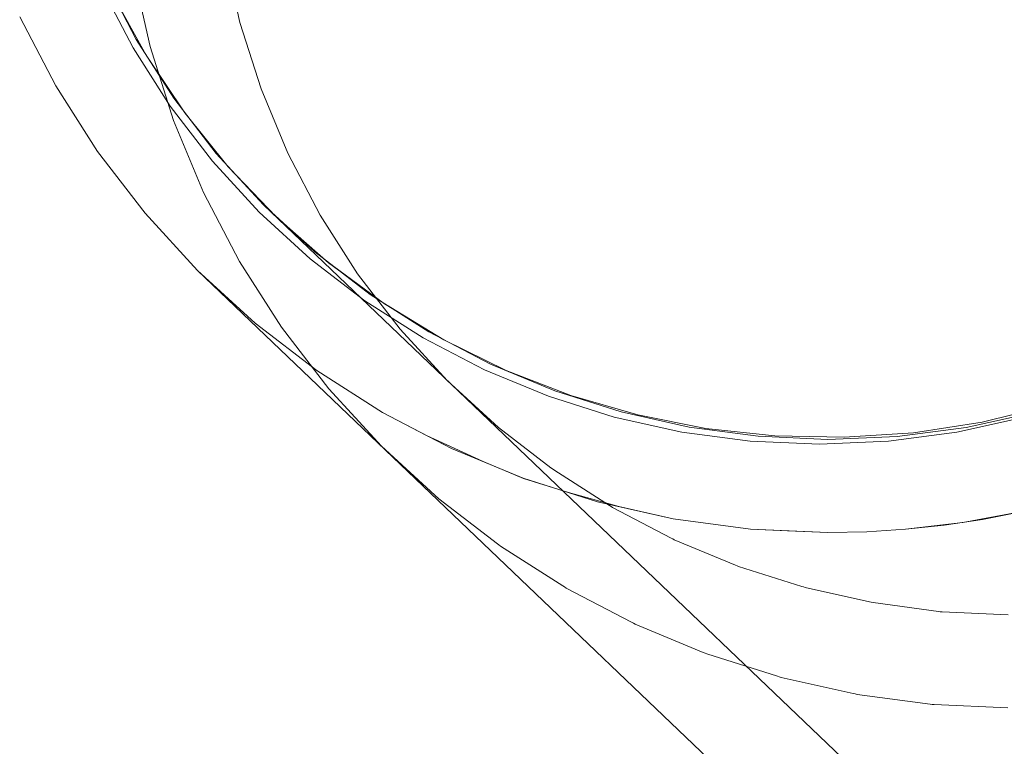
# Model space of a CAD drawing. Extents: x 3503739 to 3504470, y 5375172 to 5375561.
# Tile 64 of 121: x 3504136.852 to 3504136.9452, y 5375385.1136 to 5375385.1824. Entities that reach past the tile are written whole.
import ezdxf

# ---------------------------------------------------------------- set-up
doc = ezdxf.new("R2010")
doc.units = 0
doc.header["$MEASUREMENT"] = 0
doc.layers.add('BHM_WA', color=7, linetype='Continuous')

msp = doc.modelspace()

# ---------------------------------------------------------------- linework, layer by layer
at = {"layer": 'BHM_WA', "color": 254, "linetype": 'Continuous', "lineweight": 13}
for p, q in [((3504136.871411, 5375385.188561), (3504136.872849, 5375385.182129)), ((3504136.862731, 5375385.187046), (3504136.864336, 5375385.179863)), ((3504136.872849, 5375385.182129), (3504136.874842, 5375385.175844)), ((3504136.864336, 5375385.179863), (3504136.866562, 5375385.172845)), ((3504136.863957, 5375385.179052), (3504136.867613, 5375385.17359)), ((3504136.874842, 5375385.175844), (3504136.877374, 5375385.169755)), ((3504136.867613, 5375385.17359), (3504136.871732, 5375385.168467)), ((3504136.866562, 5375385.172845), (3504136.86939, 5375385.166045)), ((3504136.877374, 5375385.169755), (3504136.880426, 5375385.163908)), ((3504136.86939, 5375385.166045), (3504136.872799, 5375385.159515)), ((3504136.874657, 5375385.16419), (3504136.879481, 5375385.15977)), ((3504136.880426, 5375385.163908), (3504136.883976, 5375385.158347)), ((3504136.872799, 5375385.159515), (3504136.876763, 5375385.153305)), ((3504136.879481, 5375385.15977), (3504136.884672, 5375385.155787)), ((3504136.883976, 5375385.158347), (3504136.887996, 5375385.153115)), ((3504136.884672, 5375385.155787), (3504136.89019, 5375385.152271)), ((3504136.876763, 5375385.153305), (3504136.881252, 5375385.147461)), ((3504136.887996, 5375385.153115), (3504136.892455, 5375385.148252)), ((3504136.89019, 5375385.152271), (3504136.895993, 5375385.14925)), ((3504136.895993, 5375385.14925), (3504136.902038, 5375385.146746)), ((3504136.892455, 5375385.148252), (3504136.897319, 5375385.143793)), ((3504136.881252, 5375385.147461), (3504136.886232, 5375385.14203)), ((3504136.902038, 5375385.146746), (3504136.908278, 5375385.144779)), ((3504136.908278, 5375385.144779), (3504136.914666, 5375385.143363)), ((3504136.940713, 5375385.143363), (3504136.947101, 5375385.144779)), ((3504136.897319, 5375385.143793), (3504136.902287, 5375385.139978)), ((3504136.914666, 5375385.143363), (3504136.921153, 5375385.142508)), ((3504136.934226, 5375385.142508), (3504136.940713, 5375385.143363)), ((3504136.921153, 5375385.142508), (3504136.92769, 5375385.142223)), ((3504136.92769, 5375385.142223), (3504136.934226, 5375385.142508)), ((3504136.886232, 5375385.14203), (3504136.891664, 5375385.137051)), ((3504136.902287, 5375385.139978), (3504136.902417, 5375385.139873)), ((3504136.902417, 5375385.139873), (3504136.902552, 5375385.139774)), ((3504136.902552, 5375385.139774), (3504136.907832, 5375385.136406)), ((3504136.891664, 5375385.137051), (3504136.897212, 5375385.13279)), ((3504136.907832, 5375385.136406), (3504136.907971, 5375385.136312)), ((3504136.907971, 5375385.136312), (3504136.908114, 5375385.136225)), ((3504136.908114, 5375385.136225), (3504136.913665, 5375385.133328)), ((3504136.913665, 5375385.133328), (3504136.913812, 5375385.133248)), ((3504136.913812, 5375385.133248), (3504136.913962, 5375385.133173)), ((3504136.913962, 5375385.133173), (3504136.919743, 5375385.13077)), ((3504136.897212, 5375385.13279), (3504136.897358, 5375385.132673)), ((3504136.897358, 5375385.132673), (3504136.897509, 5375385.132562)), ((3504136.897509, 5375385.132562), (3504136.903405, 5375385.1288)), ((3504136.919743, 5375385.13077), (3504136.919896, 5375385.130703)), ((3504136.919896, 5375385.130703), (3504136.920052, 5375385.130642)), ((3504136.920052, 5375385.130642), (3504136.926019, 5375385.128751)), ((3504136.903405, 5375385.1288), (3504136.90356, 5375385.128696)), ((3504136.90356, 5375385.128696), (3504136.90372, 5375385.128599)), ((3504136.90372, 5375385.128599), (3504136.90992, 5375385.125363)), ((3504136.926019, 5375385.128751), (3504136.926177, 5375385.128697)), ((3504136.926177, 5375385.128697), (3504136.926338, 5375385.12865)), ((3504136.926338, 5375385.12865), (3504136.932444, 5375385.127285)), ((3504136.932444, 5375385.127285), (3504136.932607, 5375385.127245)), ((3504136.932607, 5375385.127245), (3504136.932771, 5375385.127212)), ((3504136.932771, 5375385.127212), (3504136.938971, 5375385.126384)), ((3504136.938971, 5375385.126384), (3504136.939137, 5375385.126358)), ((3504136.939137, 5375385.126358), (3504136.939303, 5375385.12634)), ((3504136.939303, 5375385.12634), (3504136.94555, 5375385.126055)), ((3504136.90992, 5375385.125363), (3504136.910083, 5375385.125273)), ((3504136.910083, 5375385.125273), (3504136.910251, 5375385.125191)), ((3504136.910251, 5375385.125191), (3504136.916707, 5375385.122507)), ((3504136.916707, 5375385.122507), (3504136.916878, 5375385.122431)), ((3504136.916878, 5375385.122431), (3504136.917052, 5375385.122363)), ((3504136.917052, 5375385.122363), (3504136.923716, 5375385.120251)), ((3504136.923716, 5375385.120251), (3504136.923892, 5375385.120191)), ((3504136.923892, 5375385.120191), (3504136.924072, 5375385.120138)), ((3504136.924072, 5375385.120138), (3504136.930892, 5375385.118614)), ((3504136.930892, 5375385.118614), (3504136.931073, 5375385.118569)), ((3504136.931073, 5375385.118569), (3504136.931256, 5375385.118533)), ((3504136.931256, 5375385.118533), (3504136.938181, 5375385.117608)), ((3504136.938181, 5375385.117608), (3504136.938365, 5375385.11758)), ((3504136.938365, 5375385.11758), (3504136.938551, 5375385.117559)), ((3504136.938551, 5375385.117559), (3504136.945527, 5375385.117241))]:
    msp.add_line(p, q, dxfattribs=at)
for points in [[(3504136.85998, 5375385.186378, 0), (3504136.863033, 5375385.180531, 0), (3504136.866582, 5375385.17497, 0), (3504136.870602, 5375385.169738, 0), (3504136.875061, 5375385.164874, 0), (3504136.87602, 5375385.163996, 0)], [(3504136.859717, 5375385.185527, 0), (3504136.862738, 5375385.179723, 0), (3504136.866253, 5375385.174205, 0), (3504136.870236, 5375385.169014, 0)], [(3504136.86079, 5375385.184813, 0), (3504136.863957, 5375385.179052, 0)], [(3504136.851996, 5375385.182668, 0), (3504136.855405, 5375385.176138, 0), (3504136.859369, 5375385.169927, 0), (3504136.863858, 5375385.164084, 0), (3504136.868838, 5375385.158652, 0), (3504136.874271, 5375385.153673, 0)], [(3504136.870236, 5375385.169014, 0), (3504136.874657, 5375385.16419, 0), (3504136.879481, 5375385.15977, 0), (3504136.884672, 5375385.155787, 0), (3504136.89019, 5375385.152271, 0), (3504136.895993, 5375385.14925, 0), (3504136.902038, 5375385.146746, 0), (3504136.908278, 5375385.144779, 0), (3504136.914666, 5375385.143363, 0), (3504136.921153, 5375385.142508, 0), (3504136.92769, 5375385.142223, 0), (3504136.934226, 5375385.142508, 0), (3504136.940713, 5375385.143363, 0), (3504136.947101, 5375385.144779, 0)], [(3504136.871732, 5375385.168467, 0), (3504136.876282, 5375385.163722, 0), (3504136.881228, 5375385.159392, 0), (3504136.886532, 5375385.15551, 0), (3504136.892155, 5375385.152104, 0), (3504136.898053, 5375385.149202, 0), (3504136.904181, 5375385.146825, 0), (3504136.910494, 5375385.144991, 0), (3504136.916942, 5375385.143714, 0), (3504136.923477, 5375385.143004, 0), (3504136.930049, 5375385.142866, 0), (3504136.936608, 5375385.143301, 0), (3504136.943104, 5375385.144307, 0), (3504136.949488, 5375385.145874, 0)], [(3504137.211421, 5375384.843424, 0), (3504136.875061, 5375385.164874, 0), (3504136.879926, 5375385.160416, 0), (3504136.885159, 5375385.156397, 0), (3504136.89072, 5375385.152848, 0), (3504136.896569, 5375385.149796, 0), (3504136.902659, 5375385.147264, 0), (3504136.908944, 5375385.145272, 0), (3504136.915377, 5375385.143835, 0), (3504136.921909, 5375385.142963, 0), (3504136.92849, 5375385.142663, 0), (3504136.931783, 5375385.142728, 0), (3504136.93507, 5375385.142938, 0), (3504136.938344, 5375385.14329, 0), (3504136.941598, 5375385.143785, 0), (3504136.944828, 5375385.144421, 0), (3504136.948026, 5375385.145198, 0)], [(3504136.947101, 5375385.144779, 0), (3504136.940713, 5375385.143363, 0), (3504136.934226, 5375385.142508, 0), (3504136.92769, 5375385.142223, 0), (3504136.921153, 5375385.142508, 0), (3504136.914666, 5375385.143363, 0), (3504136.908278, 5375385.144779, 0), (3504136.902038, 5375385.146746, 0), (3504136.895993, 5375385.14925, 0), (3504136.89019, 5375385.152271, 0), (3504136.884672, 5375385.155787, 0), (3504136.879481, 5375385.15977, 0), (3504136.874657, 5375385.16419, 0), (3504136.879481, 5375385.15977, 0), (3504136.884672, 5375385.155787, 0), (3504136.89019, 5375385.152271, 0), (3504136.895993, 5375385.14925, 0), (3504136.902038, 5375385.146746, 0), (3504136.908278, 5375385.144779, 0), (3504136.914666, 5375385.143363, 0), (3504136.921153, 5375385.142508, 0), (3504136.92769, 5375385.142223, 0), (3504136.934226, 5375385.142508, 0), (3504136.940713, 5375385.143363, 0), (3504136.947101, 5375385.144779, 0)], [(3504136.87709, 5375385.163015, 0), (3504136.876282, 5375385.163722, 0), (3504136.881228, 5375385.159392, 0), (3504136.881886, 5375385.15891, 0)], [(3504136.949488, 5375385.145874, 0), (3504136.943104, 5375385.144307, 0), (3504136.936608, 5375385.143301, 0), (3504136.930049, 5375385.142866, 0), (3504136.923477, 5375385.143004, 0), (3504136.916942, 5375385.143714, 0), (3504136.910494, 5375385.144991, 0), (3504136.904181, 5375385.146825, 0), (3504136.898053, 5375385.149202, 0), (3504136.892155, 5375385.152104, 0), (3504136.886532, 5375385.15551, 0), (3504136.881228, 5375385.159392, 0), (3504136.876282, 5375385.163722, 0), (3504136.881228, 5375385.159392, 0), (3504136.886532, 5375385.15551, 0), (3504136.892155, 5375385.152104, 0), (3504136.898053, 5375385.149202, 0), (3504136.904181, 5375385.146825, 0), (3504136.910494, 5375385.144991, 0), (3504136.916942, 5375385.143714, 0), (3504136.923477, 5375385.143004, 0), (3504136.930049, 5375385.142866, 0), (3504136.936608, 5375385.143301, 0), (3504136.943104, 5375385.144307, 0), (3504136.949488, 5375385.145874, 0)], [(3504136.87709, 5375385.163015, 0), (3504136.879926, 5375385.160416, 0), (3504136.881007, 5375385.159585, 0)], [(3504136.881007, 5375385.159585, 0), (3504136.881228, 5375385.159392, 0), (3504136.886532, 5375385.15551, 0), (3504136.886869, 5375385.155306, 0)], [(3504136.874271, 5375385.153673, 0), (3504136.880115, 5375385.149185, 0), (3504136.886326, 5375385.145222, 0), (3504136.892857, 5375385.141813, 0), (3504136.899659, 5375385.138986, 0), (3504136.906678, 5375385.136761, 0), (3504136.913863, 5375385.135155, 0), (3504136.921157, 5375385.134182, 0), (3504136.928507, 5375385.133847, 0), (3504136.932184, 5375385.13392, 0), (3504136.930253, 5375385.133882, 0), (3504136.928507, 5375385.133847, 0), (3504136.924674, 5375385.134021, 0), (3504136.921157, 5375385.134182, 0), (3504136.91917, 5375385.134447, 0), (3504136.913863, 5375385.135155, 0), (3504136.913841, 5375385.13516, 0), (3504136.908709, 5375385.136307, 0), (3504136.906678, 5375385.136761, 0), (3504136.903935, 5375385.13763, 0), (3504136.899673, 5375385.138981, 0), (3504136.899659, 5375385.138986, 0), (3504136.895856, 5375385.140567, 0), (3504136.892867, 5375385.141809, 0), (3504136.892857, 5375385.141813, 0), (3504136.890512, 5375385.143037, 0), (3504136.886326, 5375385.145222, 0), (3504136.880115, 5375385.149185, 0), (3504136.874271, 5375385.153673, 0), (3504136.868838, 5375385.158652, 0), (3504137.205242, 5375384.837159, 0)], [(3504136.881886, 5375385.15891, 0), (3504136.885159, 5375385.156397, 0), (3504136.886416, 5375385.155595, 0)], [(3504136.886416, 5375385.155595, 0), (3504136.886532, 5375385.15551, 0), (3504136.892155, 5375385.152104, 0), (3504136.898053, 5375385.149202, 0), (3504136.904181, 5375385.146825, 0), (3504136.910494, 5375385.144991, 0), (3504136.916942, 5375385.143714, 0), (3504136.923477, 5375385.143004, 0), (3504136.930049, 5375385.142866, 0), (3504136.936608, 5375385.143301, 0), (3504136.943104, 5375385.144307, 0), (3504136.949488, 5375385.145874, 0)], [(3504136.886869, 5375385.155306, 0), (3504136.89072, 5375385.152848, 0), (3504136.892159, 5375385.152098, 0), (3504136.896569, 5375385.149796, 0), (3504136.898067, 5375385.149173, 0), (3504136.902659, 5375385.147264, 0), (3504136.904203, 5375385.146775, 0), (3504136.908944, 5375385.145272, 0), (3504136.910517, 5375385.144921, 0), (3504136.915377, 5375385.143835, 0), (3504136.916964, 5375385.143623, 0), (3504136.921909, 5375385.142963, 0), (3504136.923492, 5375385.14289, 0), (3504136.92849, 5375385.142663, 0), (3504136.930053, 5375385.142694, 0), (3504136.931783, 5375385.142728, 0), (3504136.93507, 5375385.142938, 0), (3504136.93659, 5375385.143101, 0), (3504136.938344, 5375385.14329, 0), (3504136.941598, 5375385.143785, 0), (3504136.943059, 5375385.144072, 0), (3504136.944828, 5375385.144421, 0), (3504136.948026, 5375385.145198, 0)], [(3504136.946551, 5375385.135771, 0), (3504136.943146, 5375385.1351, 0), (3504136.941273, 5375385.134815, 0), (3504136.939511, 5375385.134547, 0), (3504136.935855, 5375385.134154, 0), (3504136.935808, 5375385.134151, 0), (3504136.932184, 5375385.13392, 0), (3504136.935855, 5375385.134154, 0), (3504136.939511, 5375385.134547, 0), (3504136.943146, 5375385.1351, 0), (3504136.946753, 5375385.13581, 0)]]:
    msp.add_polyline3d(points, dxfattribs=at)

doc.saveas('drawing.dxf')
